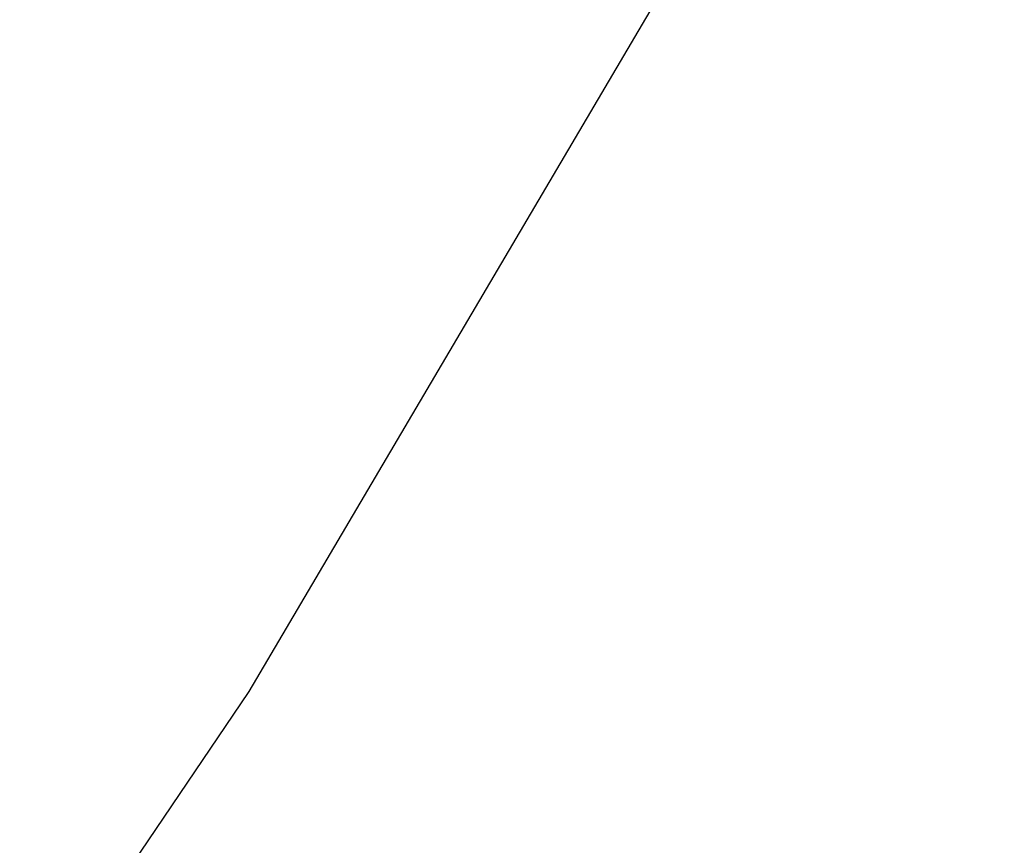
# Paper-space layout '_Trimétrica' of a CAD drawing. Header units: millimetres. Extents: x -779 to 107, y -976 to -84.
# Tile 166 of 197: x -221.92 to -215.36, y -621.15 to -615.66. Entities that reach past the tile are written whole.
import ezdxf

# ---------------------------------------------------------------- set-up
doc = ezdxf.new("R2010")
doc.units = ezdxf.units.MM

psp = doc.layouts.new('_Trimétrica')

# ---------------------------------------------------------------- linework, layer by layer
at = {"color": 7, "linetype": 'Continuous', "lineweight": 25, "flags": 128}
psp.add_lwpolyline([(-239.0312, -641.074), (-238.4244, -640.58), (-234.3157, -636.9777), (-230.449, -633.1213), (-226.8333, -629.0201), (-223.4773, -624.6837), (-220.389, -620.1224), (-217.5756, -615.347), (-215.0439, -610.369), (-212.7998, -605.2), (-210.8487, -599.8523), (-209.1952, -594.3387), (-207.8432, -588.6721), (-206.7959, -582.8661), (-206.0558, -576.9344), (-205.6247, -570.8911), (-205.5035, -564.7506), (-205.6927, -558.5273), (-206.1917, -552.236)], dxfattribs=at)
at = {"color": 7, "linetype": 'Continuous', "lineweight": 25}
psp.add_open_spline([(-637.5815, -615.8241), (-636.7154, -617.521), (-634.2145, -622.421), (-629.8924, -630.4679), (-624.5415, -639.9318), (-618.9538, -649.305), (-613.138, -658.5811), (-607.0978, -667.7523), (-600.8384, -676.8114), (-594.3648, -685.751), (-587.6822, -694.564), (-580.7961, -703.2433), (-573.7121, -711.782), (-566.4357, -720.1732), (-558.973, -728.4101), (-551.3299, -736.4861), (-543.5126, -744.3948), (-535.5274, -752.1298), (-527.3806, -759.6847), (-519.0788, -767.0537), (-510.6287, -774.2306), (-502.0371, -781.2097), (-493.3107, -787.9854), (-484.4567, -794.5522), (-475.4822, -800.9046), (-466.3942, -807.0377), (-457.2001, -812.9463), (-447.9072, -818.6257), (-438.5231, -824.0712), (-429.0551, -829.2783), (-419.511, -834.2428), (-409.8984, -838.9606), (-400.2249, -843.4276), (-390.4984, -847.6404), (-380.7267, -851.5952), (-370.9177, -855.2889), (-361.0794, -858.7182), (-351.2196, -861.8804), (-341.3463, -864.7726), (-331.4676, -867.3925), (-321.5915, -869.7377), (-311.7261, -871.8063), (-301.8794, -873.5965), (-292.0594, -875.1066), (-282.2743, -876.3354), (-272.532, -877.2817), (-262.8406, -877.9447), (-253.2081, -878.3237), (-243.6425, -878.4184), (-234.1516, -878.2288), (-224.7435, -877.7548), (-215.4258, -876.997), (-206.2064, -875.956), (-197.0929, -874.6327), (-188.0929, -873.0282), (-179.2138, -871.1441), (-170.4629, -868.9819), (-161.8477, -866.5436), (-153.375, -863.8313), (-145.0519, -860.8476), (-136.8851, -857.595), (-128.8813, -854.0762), (-121.0467, -850.2949), (-113.389, -846.2524), (-105.9086, -841.9592), (-98.6327, -837.3929), (-93.3335, -833.8786), (-90.5242, -831.8111), (-90.0088, -831.4318)], degree=3, knots=[0, 0, 0, 0, 0.0081937, 0.0236614, 0.0391291, 0.0545966, 0.0700639, 0.0855311, 0.1009981, 0.1164649, 0.1319316, 0.1473982, 0.1628647, 0.1783311, 0.1937975, 0.209264, 0.2247305, 0.2401971, 0.2556638, 0.2711308, 0.2865979, 0.3020654, 0.3175331, 0.3330012, 0.3484696, 0.3639384, 0.3794076, 0.3948772, 0.4103472, 0.4258175, 0.4412882, 0.4567592, 0.4722304, 0.4877017, 0.5031731, 0.5186444, 0.5341154, 0.549586, 0.5650559, 0.580525, 0.595993, 0.6114596, 0.6269246, 0.6423875, 0.657848, 0.6733057, 0.6887602, 0.704211, 0.7196578, 0.7350999, 0.750537, 0.7659685, 0.781394, 0.796813, 0.812225, 0.8276298, 0.8430268, 0.8584159, 0.8737969, 0.8891696, 0.9045339, 0.91989, 0.9352381, 0.9505784, 0.9659114, 0.9812377, 0.9965578, 1, 1, 1, 1], dxfattribs=at)

doc.saveas('drawing.dxf')
